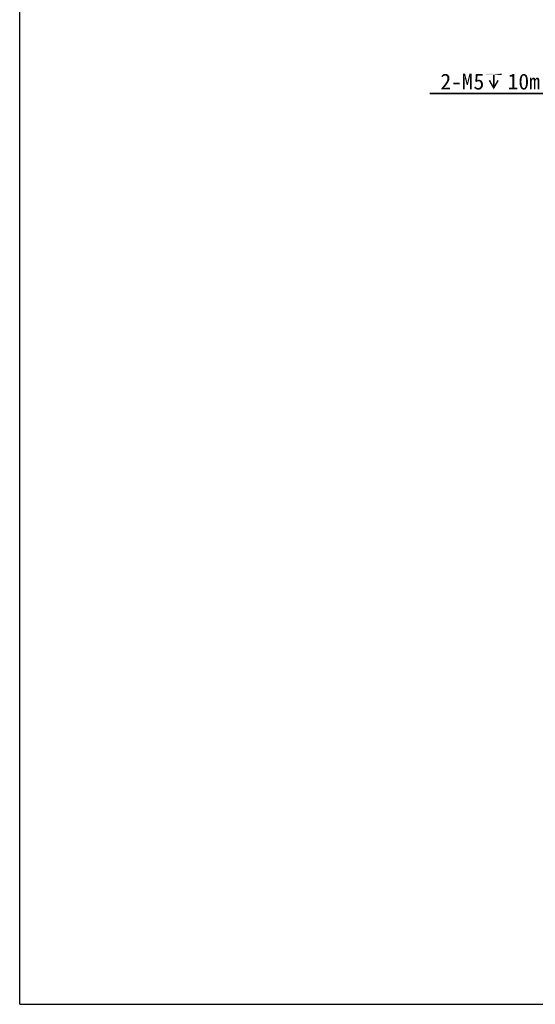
# Model space of a CAD drawing. Header units: millimetres. Extents: x 0 to 105, y 0 to 148.
# Tile 1 of 5: x 0 to 41, y 0 to 78. Entities that reach past the tile are written whole.
import ezdxf
from ezdxf.enums import TextEntityAlignment as Align

# ---------------------------------------------------------------- set-up
doc = ezdxf.new("R2010")
doc.units = ezdxf.units.MM
doc.header["$LTSCALE"] = 9.68
doc.layers.get('0').update_dxf_attribs({"linetype": 'CONTINUOUS'})
doc.layers.add('YC_SJ_ZS000025_01_DXF_DIMENSION', color=7, linetype='CONTINUOUS')
doc.layers.add('YC_SJ_ZS000025_01_DXF_FORMAT', color=7, linetype='CONTINUOUS')
doc.styles.get("Standard").update_dxf_attribs({"font": 'simfang.ttf'})
doc.dimstyles.new('DIMSTYLE_1', dxfattribs={"dimtxt": 1.25, "dimasz": 1.25, "dimexe": 0.5, "dimexo": 0.3, "dimtad": 1, "dimdsep": 46, "dimtxsty": 'STANDARD', "dimblk": '_FILLED', "dimblk1": '_FILLED', "dimblk2": '_FILLED', "dimcen": 0.09, "dimazin": 2, "dimtp": 0.1, "dimtm": 0.1, "dimtfac": 1, "dimtmove": 0, "dimatfit": 2, "dimldrblk": '_FILLED', "dimfxl": 1, "dimtolj": 1, "dimarcsym": 0})

# ---------------------------------------------------------------- blocks, each defined once
blk = doc.blocks.new('_FILLED')
at = {"color": 0, "linetype": 'BYBLOCK'}
blk.add_solid([(0, 0), (-1, 0.16), (-1, -0.16)], dxfattribs=at)
blk = doc.blocks.new('*D0')
at = {"layer": 'YC_SJ_ZS000025_01_DXF_DIMENSION', "color": 2, "linetype": 'CONTINUOUS'}
for p, q in [((44.344, 72.038), (32.447, 72.038)), ((32.447, 72.038), (43.469, 72.038)), ((48.781, 66.543), (44.344, 72.038)), ((47.21, 68.488), (48.781, 66.543)), ((50.351, 64.597), (48.781, 66.543))]:
    blk.add_line(p, q, dxfattribs=at)
at = {"layer": 'YC_SJ_ZS000025_01_DXF_DIMENSION', "color": 2, "linetype": 'CONTINUOUS', "xscale": 1.25, "yscale": 1.25, "zscale": 1.25}
for p, rotation in [((47.21, 68.488), 128.91068812), ((50.351, 64.597), 308.91068812)]:
    blk.add_blockref('_FILLED', p, dxfattribs=dict(at, rotation=rotation))
at = {"layer": 'YC_SJ_ZS000025_01_DXF_DIMENSION', "color": 2, "linetype": 'CONTINUOUS'}
for s, p in [('2-M', (35.826, 72.351)), ('5', (36.744, 72.351)), ('10min', (42.844, 72.351))]:
    blk.add_text(s, height=1.25, dxfattribs=at).set_placement(p, align=Align.RIGHT)

msp = doc.modelspace()

# ---------------------------------------------------------------- linework, layer by layer
at = {"layer": 'YC_SJ_ZS000025_01_DXF_DIMENSION', "color": 2, "linetype": 'CONTINUOUS'}
for points in [[(38.121, 73.61), (36.862, 73.482), (36.862, 73.61)], [(37.428, 73.482), (36.862, 73.482), (38.121, 73.61)], [(37.556, 73.482), (37.428, 73.482), (38.121, 73.61)], [(37.556, 73.482), (37.428, 72.688), (37.428, 73.482)], [(37.428, 72.688), (37.556, 73.482), (37.556, 72.688)], [(37.556, 73.482), (38.121, 73.61), (38.121, 73.482)], [(37.09, 73.044), (37.2, 73.108), (37.428, 72.688)], [(37.428, 72.688), (37.492, 72.351), (37.09, 73.044)], [(37.428, 72.688), (37.556, 72.688), (37.492, 72.351)], [(37.556, 72.688), (37.893, 73.044), (37.492, 72.351)], [(37.893, 73.044), (37.556, 72.688), (37.784, 73.108)]]:
    msp.add_solid(points, dxfattribs=at)
at = {"layer": 'YC_SJ_ZS000025_01_DXF_FORMAT', "color": 7, "linetype": 'CONTINUOUS'}
for q in [(0, 148.5), (105, 0)]:
    msp.add_line((0, 0), q, dxfattribs=at)

# ---------------------------------------------------------------- dimensions: what is measured, and where the dimension line sits
at = {"layer": 'YC_SJ_ZS000025_01_DXF_DIMENSION', "color": 2, "linetype": 'CONTINUOUS'}
dim = msp.add_diameter_dim_2p(p1=(47.21, 68.488), p2=(50.351, 64.597), text='2-M<>{\\fSymbol_ASME;\\W1.0;↧}10min', dimstyle='DIMSTYLE_1', override={"dimtih": 1, "dimtoh": 1, "dimpost": '<>'}, dxfattribs=at)
dim.commit()
dim.dimension.update_dxf_attribs({"geometry": '*D0', "text_midpoint": (37.958, 72.976), "dimtype": 163})

doc.saveas('drawing.dxf')
